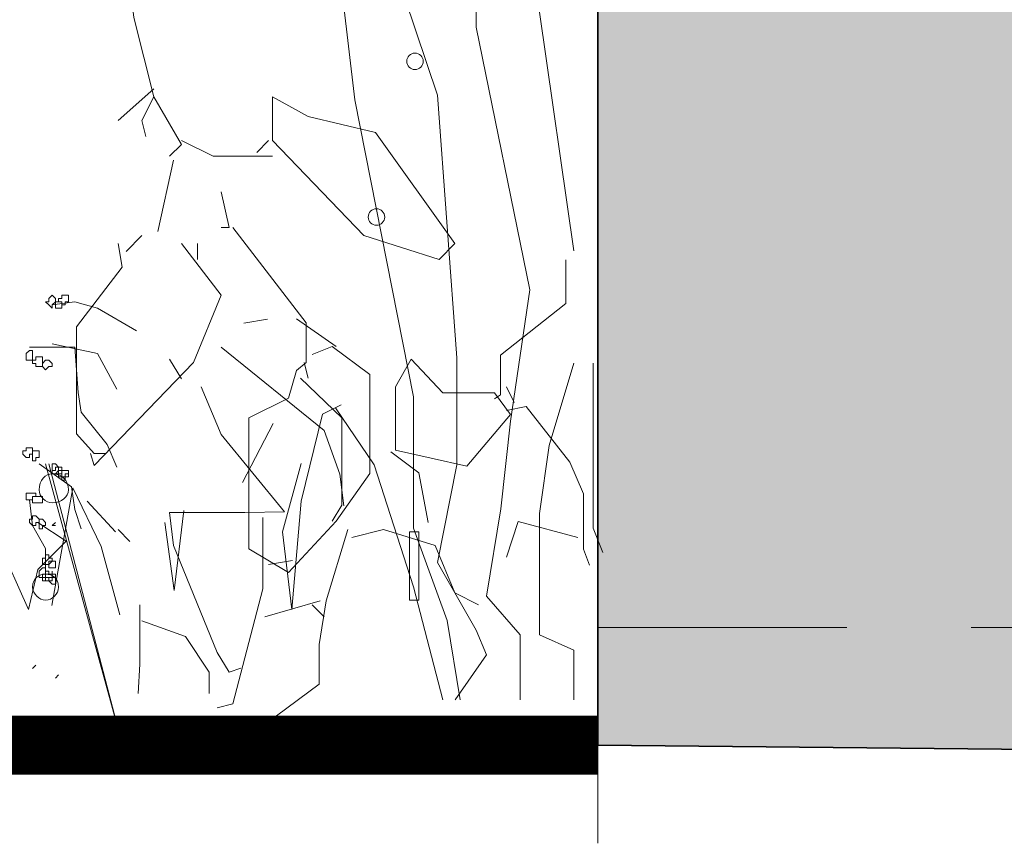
# Model space of a CAD drawing. Header units: millimetres. Extents: x 16698 to 93787, y -21104 to 39413.
# Tile 133 of 256: x 25740 to 25790, y 9742 to 9784. Entities that reach past the tile are written whole.
import ezdxf

# ---------------------------------------------------------------- set-up
doc = ezdxf.new("R2010")
doc.units = ezdxf.units.MM
doc.linetypes.add('HIDDEN', pattern=[9.525, 6.35, -3.175])
for name, color, linetype, lineweight in [('!MODUS_HATCH_ŚCIANA', 254, 'Continuous', 9), ('!MODUS_OPIS', 3, 'Continuous', 13), ('__MODUS_ŚCIANY', 2, 'Continuous', 35), ('_MODUS - zielen', 66, 'Continuous', 9), ('Widok', 1, 'Continuous', 15)]:
    doc.layers.add(name, color=color, linetype=linetype, lineweight=lineweight)

msp = doc.modelspace()

# ---------------------------------------------------------------- hatches: boundary and pattern name
at = {"layer": '!MODUS_HATCH_ŚCIANA', "ltscale": 2}
h = msp.add_hatch(color=256, dxfattribs=at)
h.dxf.hatch_style = 1
h.paths.add_polyline_path([(25800.60707, 9824.23322), (25809.60707, 9824.23322), (25809.60707, 9832.23322), (25737.56249, 9832.23322), (25737.56249, 9824.23322), (25769.10707, 9824.23322), (25769.10707, 9747.23322), (26273.60707, 9742.23322), (26273.60707, 9753.23322), (25800.60707, 9753.23322)], flags=17)

# ---------------------------------------------------------------- linework, layer by layer
at = {"layer": '!MODUS_OPIS', "linetype": 'HIDDEN', "ltscale": 2}
msp.add_lwpolyline([(25769.10707, 9753.23322), (26411.13392, 9753.23322)], dxfattribs=at)
at = {"layer": '__MODUS_ŚCIANY'}
for points in [[(25769.10707, 9747.23322), (25769.10707, 9824.23322), (25737.56249, 9824.23322), (25737.56249, 9832.23322), (25809.60707, 9832.23322), (25809.60707, 9824.23322), (25800.60707, 9824.23322), (25800.60707, 9753.23322), (26273.60707, 9753.23322), (26273.60707, 9742.23322)], [(25769.10707, 9747.23322), (26273.60707, 9742.23322)]]:
    msp.add_lwpolyline(points, dxfattribs=at)
at = {"layer": '__MODUS_ŚCIANY', "ltscale": 2, "const_width": 3}
msp.add_lwpolyline([(25769.10707, 9747.23322), (25592.96893, 9747.23322)], dxfattribs=at)
at = {"layer": '_MODUS - zielen', "transparency": 33554687}
for p, q in [((25762.89582, 9783.83995), (25762.89582, 9790.29767)), ((25756.71984, 9780.13713), (25755.98363, 9786.32824)), ((25760.93259, 9780.37411), (25759.17387, 9785.58768)), ((25767.88568, 9772.43527), (25766.12696, 9784.61014)), ((25765.63615, 9770.45056), (25762.89582, 9783.83995)), ((25761.9142, 9766.98472), (25760.93259, 9780.37411)), ((25759.70557, 9765.00001), (25756.71984, 9780.13713)), ((25764.65454, 9763.75586), (25765.63615, 9770.45056)), ((25761.9142, 9761.53417), (25761.9142, 9766.98472)), ((25766.61777, 9762.51171), (25767.88568, 9766.71811)), ((25768.86729, 9758.30531), (25768.86729, 9766.71811)), ((25759.70557, 9758.30531), (25759.70557, 9765.00001)), ((25755.06011, 9764.11454), (25756.02011, 9764.59454)), ((25757.70145, 9761.53417), (25755.72867, 9764.43339)), ((25753.98011, 9759.67454), (25755.06011, 9764.11454)), ((25750.98011, 9760.63454), (25752.54011, 9763.63454)), ((25764.16373, 9759.28285), (25764.65454, 9763.75586)), ((25766.12696, 9759.04587), (25766.61777, 9762.51171)), ((25759.98011, 9761.11454), (25758.54011, 9762.19454)), ((25753.98011, 9761.59454), (25753.02011, 9758.11454)), ((25759.70557, 9755.31343), (25757.70145, 9761.53417)), ((25760.93259, 9756.55758), (25761.9142, 9761.53417)), ((25760.46011, 9758.59454), (25759.98011, 9761.11454)), ((25742.32702, 9760.3636, -6683.45662), (25741.24702, 9754.3636, -6683.45662)), ((25743.76702, 9757.3636, -6683.45662), (25742.32702, 9760.3636, -6683.45662)), ((25743.06011, 9759.67454), (25744.50011, 9758.11454)), ((25753.50011, 9754.15454), (25753.98011, 9759.67454)), ((25763.42752, 9754.83947), (25764.16373, 9759.28285)), ((25747.50011, 9755.11454), (25747.98011, 9759.19454)), ((25766.12696, 9755.31343), (25766.12696, 9759.04587)), ((25741.98011, 9757.63454), (25740.54011, 9758.59454)), ((25747.02011, 9758.59454), (25747.50011, 9755.11454)), ((25761.4234, 9753.59532), (25759.70557, 9758.30531)), ((25769.3581, 9757.06116), (25768.86729, 9758.30531)), ((25753.02011, 9758.11454), (25753.50011, 9754.15454)), ((25759.98011, 9758.11454), (25759.50011, 9758.11454)), ((25759.50011, 9758.11454), (25759.50011, 9754.63454)), ((25759.98011, 9754.63454), (25759.98011, 9758.11454)), ((25738.50011, 9757.63454), (25740.06011, 9754.15454)), ((25740.54011, 9756.19454), (25741.98011, 9757.63454)), ((25744.72702, 9753.8836, -6683.45662), (25743.76702, 9757.3636, -6683.45662)), ((25762.89582, 9753.09174), (25760.93259, 9756.55758)), ((25740.06011, 9754.15454), (25740.54011, 9756.19454)), ((25761.20944, 9749.54075), (25759.70557, 9755.31343)), ((25766.12696, 9752.85476), (25766.12696, 9755.31343)), ((25765.14535, 9752.85476), (25763.42752, 9754.83947)), ((25759.50011, 9754.63454), (25759.98011, 9754.63454)), ((25762.08854, 9749.54075), (25761.4234, 9753.59532)), ((25763.42752, 9751.84759), (25762.89582, 9753.09174)), ((25765.14535, 9749.54075), (25765.14535, 9752.85476)), ((25767.88568, 9752.08457), (25766.12696, 9752.85476)), ((25761.83497, 9749.54075), (25763.42752, 9751.84759)), ((25767.88568, 9749.54075), (25767.88568, 9752.08457))]:
    msp.add_line(p, q, dxfattribs=at)
for points in [[(25744.02838, 9792.21753), (25744.63535, 9791.00478), (25745.44323, 9784.33475), (25746.454, 9780.29218), (25745.84809, 9779.07944), (25746.05006, 9778.2709)], [(25746.454, 9780.69639), (25744.63535, 9779.07944)], [(25746.454, 9780.29218), (25747.86885, 9777.86669), (25747.26294, 9777.26026)], [(25752.51839, 9778.0688), (25757.16687, 9773.21782), (25761.00747, 9772.00521), (25761.81535, 9772.81361), (25757.77278, 9778.473), (25754.33717, 9779.28154), (25752.51839, 9780.29218), (25752.51839, 9778.0688)], [(25747.86885, 9778.0688), (25749.48567, 9777.26026), (25752.51839, 9777.26026)], [(25752.31536, 9778.0688), (25751.70945, 9777.46249)], [(25747.46491, 9777.05815), (25746.65597, 9773.42005)], [(25749.89066, 9775.44107), (25750.2946, 9773.62202), (25749.89066, 9773.62202)], [(25750.49657, 9773.62202), (25754.23566, 9768.77104), (25754.23566, 9766.74976), (25753.73021, 9766.34555), (25753.32627, 9764.93071), (25751.30551, 9763.92006), (25751.30551, 9757.25003), (25753.32627, 9756.03716), (25755.75202, 9758.66488), (25757.47035, 9761.09037), (25757.47035, 9766.14332), (25755.55005, 9767.55843), (25754.53914, 9767.15396)], [(25744.63535, 9772.81361), (25744.83732, 9771.60074), (25742.51308, 9768.56907), (25742.51308, 9763.11166), (25743.42247, 9762.10101), (25744.02838, 9762.10101)], [(25747.86885, 9772.81361), (25749.89066, 9770.18589), (25748.47582, 9766.74976), (25743.42247, 9761.49458), (25743.2205, 9762.10101)], [(25745.84809, 9773.21782), (25745.03929, 9772.40941)], [(25748.67779, 9772.81361), (25748.67779, 9772.00521)], [(25767.47473, 9771.97646), (25767.47473, 9769.75307), (25764.14065, 9767.12548), (25764.14065, 9765.1042), (25763.83716, 9764.90209)], [(25741.26941, 9769.68118), (25742.42766, 9769.84664), (25743.5859, 9769.51571), (25745.57146, 9768.35747)], [(25752.25379, 9768.96246), (25751.04092, 9768.76022)], [(25753.73021, 9768.97328), (25755.75202, 9767.55843)], [(25740.11117, 9767.53015), (25742.42766, 9767.53015), (25742.59312, 9765.21366), (25742.75858, 9764.22088), (25744.08229, 9762.56625), (25744.57868, 9761.408)], [(25741.26941, 9767.69562), (25743.5859, 9767.19922), (25744.57868, 9765.37913)], [(25749.89066, 9767.52969), (25755.14611, 9763.28501), (25755.95399, 9761.06163), (25756.15596, 9759.44468)], [(25747.26294, 9766.92325), (25747.86885, 9765.91274)], [(25763.83716, 9765.20518), (25761.20944, 9765.20518), (25759.59262, 9766.92325), (25758.78368, 9765.5084), (25758.78368, 9762.2745), (25762.42231, 9761.46596), (25764.64504, 9764.09355), (25763.83716, 9765.20518)], [(25754.1352, 9766.74976), (25754.33717, 9765.94135)], [(25753.93323, 9765.94135), (25756.0555, 9763.92006), (25756.0555, 9759.47329), (25755.55005, 9758.66488)], [(25748.87976, 9765.5084), (25749.89066, 9763.08291), (25753.1243, 9759.14146), (25751.10354, 9759.09096), (25747.26294, 9759.09096), (25747.46491, 9757.42339), (25749.68869, 9751.96624), (25750.2946, 9750.9556), (25750.90051, 9751.1577)], [(25764.44307, 9765.5084), (25764.84807, 9764.69999)], [(25764.44307, 9764.29566), (25765.45398, 9764.49776), (25767.67776, 9761.66806), (25768.38519, 9760.05098), (25768.38519, 9757.22129), (25768.68761, 9756.41275)], [(25740.60756, 9761.57347), (25742.26219, 9760.41522), (25742.42766, 9759.25698), (25742.75858, 9758.2642)], [(25740.93849, 9761.57347), (25744.74415, 9747.67454), (25741.10395, 9761.57347)], [(25740.11117, 9759.75337), (25740.27663, 9758.42966), (25740.27663, 9758.42966)], [(25752.01293, 9758.83824), (25752.01293, 9755.20014), (25750.49657, 9749.33851), (25749.68869, 9749.13641)], [(25740.27663, 9758.42966), (25740.93849, 9757.27142), (25740.93849, 9755.61678)], [(25741.26941, 9758.42966), (25741.43488, 9758.59512), (25741.43488, 9758.59512)], [(25741.26941, 9758.42966), (25741.43488, 9758.59512), (25741.43488, 9758.59512)], [(25741.26941, 9758.42966), (25741.43488, 9758.42966), (25741.43488, 9758.42966)], [(25741.26941, 9758.42966), (25741.43488, 9758.42966), (25741.43488, 9758.42966)], [(25741.26941, 9758.42966), (25741.43488, 9758.42966), (25741.43488, 9758.42966)], [(25768.0817, 9757.8276), (25765.05004, 9758.63614), (25764.44307, 9756.81708)], [(25744.63535, 9758.23193), (25745.24126, 9757.62549)], [(25756.35793, 9758.23193), (25755.24657, 9754.59383), (25754.89338, 9752.37044), (25754.89338, 9750.34916), (25752.72036, 9748.73221)], [(25756.56096, 9757.8276), (25758.17777, 9758.23193), (25760.8055, 9757.42339), (25761.81535, 9754.99803), (25763.02822, 9754.39173)], [(25753.52824, 9756.6436), (25752.31536, 9756.44136)], [(25745.74658, 9754.39173), (25745.74658, 9751.3598), (25745.65362, 9749.86359)], [(25754.94308, 9754.59383), (25752.11339, 9753.78529)], [(25754.53914, 9754.39173), (25755.14611, 9753.78529)], [(25745.84809, 9753.58319), (25748.07082, 9752.77465), (25749.2837, 9750.9556), (25749.2837, 9749.86359)], [(25740.27663, 9751.14927), (25740.4421, 9751.31473), (25740.4421, 9751.31473)], [(25741.43488, 9750.65288), (25741.60034, 9750.81834), (25741.60034, 9750.81834)]]:
    msp.add_lwpolyline(points, dxfattribs=at)
for points in [[(25760.19944, 9782.10404, -1), (25759.3579, 9782.10404, -1)], [(25758.23622, 9774.1652, -1), (25757.39467, 9774.1652, -1)]]:
    msp.add_lwpolyline(points, format="xyb", close=True, dxfattribs=at)
for points in [[(25741.26941, 9770.17757), (25741.43488, 9770.0121), (25741.43488, 9769.84664), (25741.43488, 9769.84664), (25741.26941, 9769.68118), (25741.26941, 9769.68118), (25741.26941, 9769.51571), (25741.10395, 9769.68118), (25740.93849, 9769.84664), (25740.93849, 9769.84664), (25741.10395, 9769.84664), (25741.10395, 9770.0121)], [(25741.7658, 9769.84664), (25741.7658, 9769.84664), (25741.7658, 9769.84664), (25741.7658, 9769.68118), (25741.7658, 9769.68118), (25741.7658, 9769.51571), (25741.7658, 9769.51571), (25741.60034, 9769.51571), (25741.43488, 9769.51571), (25741.43488, 9769.51571), (25741.43488, 9769.51571), (25741.43488, 9769.68118), (25741.43488, 9769.84664), (25741.43488, 9769.84664), (25741.43488, 9769.84664), (25741.60034, 9769.84664)], [(25741.93127, 9770.17757), (25742.09673, 9770.17757), (25742.09673, 9770.0121), (25742.09673, 9769.84664), (25742.09673, 9769.84664), (25741.93127, 9769.84664), (25741.93127, 9769.68118), (25741.7658, 9769.68118), (25741.7658, 9769.68118), (25741.7658, 9769.84664), (25741.60034, 9769.84664), (25741.60034, 9769.84664), (25741.60034, 9770.0121), (25741.7658, 9770.0121), (25741.7658, 9770.17757), (25741.7658, 9770.17757)], [(25741.93127, 9770.17757), (25742.09673, 9770.17757), (25742.09673, 9770.0121), (25742.09673, 9769.84664), (25742.09673, 9769.84664), (25741.93127, 9769.84664), (25741.93127, 9769.68118), (25741.7658, 9769.68118), (25741.7658, 9769.68118), (25741.7658, 9769.84664), (25741.60034, 9769.84664), (25741.60034, 9769.84664), (25741.60034, 9770.0121), (25741.7658, 9770.0121), (25741.7658, 9770.17757), (25741.7658, 9770.17757)], [(25740.27663, 9767.36469), (25740.27663, 9767.19922), (25740.27663, 9767.19922), (25740.27663, 9767.03376), (25740.27663, 9767.03376), (25740.27663, 9766.8683), (25740.11117, 9766.8683), (25739.94571, 9766.8683), (25739.94571, 9766.8683), (25739.94571, 9766.8683), (25739.94571, 9767.03376), (25739.94571, 9767.19922), (25739.94571, 9767.19922), (25739.94571, 9767.19922), (25740.11117, 9767.36469)], [(25740.60756, 9767.03376), (25740.77302, 9767.03376), (25740.77302, 9766.8683), (25740.77302, 9766.8683), (25740.77302, 9766.70283), (25740.77302, 9766.53737), (25740.60756, 9766.53737), (25740.60756, 9766.53737), (25740.4421, 9766.53737), (25740.4421, 9766.70283), (25740.27663, 9766.70283), (25740.27663, 9766.8683), (25740.4421, 9766.8683), (25740.4421, 9766.8683), (25740.4421, 9767.03376)], [(25741.10395, 9766.8683), (25741.26941, 9766.70283), (25741.26941, 9766.53737), (25741.10395, 9766.53737), (25741.10395, 9766.53737), (25740.93849, 9766.37191), (25740.93849, 9766.37191), (25740.77302, 9766.53737), (25740.77302, 9766.53737), (25740.77302, 9766.70283), (25740.93849, 9766.8683), (25740.93849, 9766.8683), (25740.93849, 9766.8683)], [(25740.11117, 9762.40078), (25740.27663, 9762.40078), (25740.27663, 9762.23532), (25740.27663, 9762.23532), (25740.27663, 9762.06986), (25740.11117, 9762.06986), (25740.11117, 9761.90439), (25739.94571, 9761.90439), (25739.94571, 9761.90439), (25739.78024, 9762.06986), (25739.78024, 9762.23532), (25739.78024, 9762.23532), (25739.94571, 9762.23532), (25739.94571, 9762.40078), (25739.94571, 9762.40078)], [(25740.4421, 9762.23532), (25740.60756, 9762.23532), (25740.60756, 9762.06986), (25740.60756, 9761.90439), (25740.60756, 9761.90439), (25740.4421, 9761.90439), (25740.4421, 9761.73893), (25740.27663, 9761.73893), (25740.27663, 9761.73893), (25740.27663, 9761.90439), (25740.27663, 9761.90439), (25740.27663, 9762.06986), (25740.27663, 9762.23532), (25740.27663, 9762.23532)], [(25741.43488, 9761.57347), (25741.60034, 9761.408), (25741.60034, 9761.24254), (25741.60034, 9761.24254), (25741.43488, 9761.07708), (25741.43488, 9761.07708), (25741.26941, 9761.07708), (25741.26941, 9761.24254), (25741.26941, 9761.24254), (25741.26941, 9761.408), (25741.26941, 9761.57347)], [(25741.60034, 9761.408), (25741.7658, 9761.408), (25741.7658, 9761.24254), (25741.7658, 9761.24254), (25741.7658, 9761.07708), (25741.60034, 9761.07708), (25741.60034, 9761.07708), (25741.43488, 9761.07708), (25741.43488, 9761.07708), (25741.43488, 9761.07708), (25741.26941, 9761.07708), (25741.26941, 9761.24254), (25741.26941, 9761.24254), (25741.43488, 9761.24254), (25741.43488, 9761.408), (25741.43488, 9761.408)], [(25741.93127, 9761.24254), (25741.93127, 9761.24254), (25742.09673, 9761.24254), (25742.09673, 9761.07708), (25741.93127, 9761.07708), (25741.93127, 9761.07708), (25741.93127, 9760.91161), (25741.7658, 9760.91161), (25741.7658, 9760.91161), (25741.60034, 9760.91161), (25741.60034, 9761.07708), (25741.60034, 9761.07708), (25741.60034, 9761.24254), (25741.60034, 9761.24254), (25741.7658, 9761.24254), (25741.7658, 9761.24254)], [(25741.93127, 9761.24254), (25742.09673, 9761.24254), (25742.09673, 9761.07708), (25742.09673, 9761.07708), (25742.09673, 9760.91161), (25741.93127, 9760.91161), (25741.93127, 9760.74615), (25741.7658, 9760.74615), (25741.7658, 9760.91161), (25741.7658, 9761.07708), (25741.7658, 9761.07708), (25741.7658, 9761.24254), (25741.7658, 9761.24254), (25741.7658, 9761.24254)], [(25740.27663, 9760.0843), (25740.4421, 9760.0843), (25740.4421, 9759.91883), (25740.27663, 9759.91883), (25740.27663, 9759.75337), (25740.27663, 9759.75337), (25740.11117, 9759.75337), (25739.94571, 9759.75337), (25739.94571, 9759.91883), (25739.94571, 9759.91883), (25739.94571, 9760.0843), (25740.11117, 9760.0843), (25740.11117, 9760.0843)], [(25740.60756, 9759.91883), (25740.77302, 9759.91883), (25740.77302, 9759.91883), (25740.77302, 9759.75337), (25740.77302, 9759.58791), (25740.60756, 9759.58791), (25740.60756, 9759.58791), (25740.60756, 9759.58791), (25740.4421, 9759.58791), (25740.4421, 9759.58791), (25740.27663, 9759.58791), (25740.27663, 9759.75337), (25740.27663, 9759.91883), (25740.4421, 9759.91883), (25740.4421, 9759.91883)], [(25740.4421, 9758.92605), (25740.60756, 9758.76059), (25740.60756, 9758.59512), (25740.60756, 9758.59512), (25740.4421, 9758.59512), (25740.4421, 9758.42966), (25740.27663, 9758.42966), (25740.27663, 9758.42966), (25740.11117, 9758.59512), (25740.11117, 9758.59512), (25740.11117, 9758.76059), (25740.27663, 9758.76059), (25740.27663, 9758.92605), (25740.27663, 9758.92605)], [(25740.77302, 9758.76059), (25740.93849, 9758.59512), (25740.93849, 9758.59512), (25740.93849, 9758.42966), (25740.93849, 9758.42966), (25740.77302, 9758.42966), (25740.77302, 9758.2642), (25740.60756, 9758.2642), (25740.60756, 9758.42966), (25740.60756, 9758.42966), (25740.60756, 9758.59512), (25740.60756, 9758.59512), (25740.60756, 9758.59512), (25740.60756, 9758.76059)], [(25741.10395, 9756.94049), (25741.10395, 9756.77503), (25741.26941, 9756.77503), (25741.26941, 9756.60956), (25741.26941, 9756.60956), (25741.10395, 9756.60956), (25741.10395, 9756.4441), (25740.93849, 9756.4441), (25740.93849, 9756.4441), (25740.77302, 9756.4441), (25740.77302, 9756.60956), (25740.77302, 9756.60956), (25740.77302, 9756.77503), (25740.93849, 9756.77503), (25740.93849, 9756.94049), (25740.93849, 9756.94049)], [(25740.93849, 9756.27864), (25740.93849, 9756.11317), (25741.10395, 9756.11317), (25741.10395, 9755.94771), (25740.93849, 9755.94771), (25740.93849, 9755.94771), (25740.93849, 9755.78225), (25740.93849, 9755.78225), (25740.77302, 9755.78225), (25740.60756, 9755.78225), (25740.60756, 9755.94771), (25740.60756, 9755.94771), (25740.60756, 9756.11317), (25740.77302, 9756.27864)], [(25741.43488, 9756.60956), (25741.43488, 9756.60956), (25741.43488, 9756.60956), (25741.43488, 9756.4441), (25741.43488, 9756.27864), (25741.43488, 9756.27864), (25741.43488, 9756.27864), (25741.26941, 9756.27864), (25741.26941, 9756.27864), (25741.26941, 9756.27864), (25741.10395, 9756.27864), (25741.10395, 9756.4441), (25741.26941, 9756.60956), (25741.26941, 9756.60956), (25741.26941, 9756.60956)], [(25741.10395, 9755.94771), (25741.26941, 9755.94771), (25741.26941, 9755.94771), (25741.26941, 9755.78225), (25741.26941, 9755.78225), (25741.10395, 9755.78225), (25741.10395, 9755.61678), (25740.93849, 9755.61678), (25740.93849, 9755.61678), (25740.77302, 9755.61678), (25740.77302, 9755.78225), (25740.77302, 9755.78225), (25740.77302, 9755.94771), (25740.93849, 9755.94771), (25740.93849, 9755.94771)], [(25741.26941, 9755.94771), (25741.43488, 9755.94771), (25741.43488, 9755.94771), (25741.43488, 9755.78225), (25741.43488, 9755.78225), (25741.26941, 9755.78225), (25741.26941, 9755.61678), (25741.26941, 9755.61678), (25741.10395, 9755.61678), (25741.10395, 9755.78225), (25740.93849, 9755.78225), (25740.93849, 9755.78225), (25740.93849, 9755.94771), (25741.10395, 9755.94771), (25741.26941, 9755.94771), (25741.26941, 9756.11317), (25741.26941, 9756.11317)], [(25741.43488, 9755.94771), (25741.43488, 9755.78225), (25741.43488, 9755.78225), (25741.43488, 9755.61678), (25741.43488, 9755.45132), (25741.43488, 9755.45132), (25741.26941, 9755.45132), (25741.26941, 9755.45132), (25741.26941, 9755.45132), (25741.10395, 9755.61678), (25741.10395, 9755.78225), (25741.26941, 9755.78225), (25741.26941, 9755.78225), (25741.26941, 9755.94771)]]:
    msp.add_lwpolyline(points, close=True, dxfattribs=at)
for points in [[(25740.60756, 9760.24976), (25740.60756, 9760.74615), (25740.93849, 9761.07708), (25741.26941, 9761.07708), (25741.26941, 9761.07708), (25741.7658, 9761.07708), (25742.09673, 9760.74615), (25742.09673, 9760.24976), (25742.09673, 9760.24976), (25742.09673, 9759.91883), (25741.7658, 9759.58791), (25741.26941, 9759.58791), (25741.26941, 9759.58791), (25740.93849, 9759.58791), (25740.60756, 9759.91883), (25740.60756, 9760.24976)], [(25740.27663, 9755.28586), (25740.27663, 9755.78225), (25740.60756, 9755.94771), (25740.93849, 9755.94771), (25740.93849, 9755.94771), (25741.26941, 9755.94771), (25741.60034, 9755.78225), (25741.60034, 9755.28586), (25741.60034, 9755.28586), (25741.60034, 9754.95493), (25741.26941, 9754.624), (25740.93849, 9754.624), (25740.93849, 9754.624), (25740.60756, 9754.624), (25740.27663, 9754.95493), (25740.27663, 9755.28586)]]:
    msp.add_open_spline(points, degree=3, knots=[0, 0, 0, 0, 0.0625, 0.0625, 0.0625, 0.062501, 0.125, 0.125, 0.125, 0.125001, 0.1875, 0.1875, 0.1875, 0.187501, 1, 1, 1, 1], dxfattribs=at)
at = {"layer": 'Widok', "ltscale": 2}
msp.add_lwpolyline([(25769.10707, 9824.23322), (25769.10707, 9742.23322)], dxfattribs=at)

doc.saveas('drawing.dxf')
